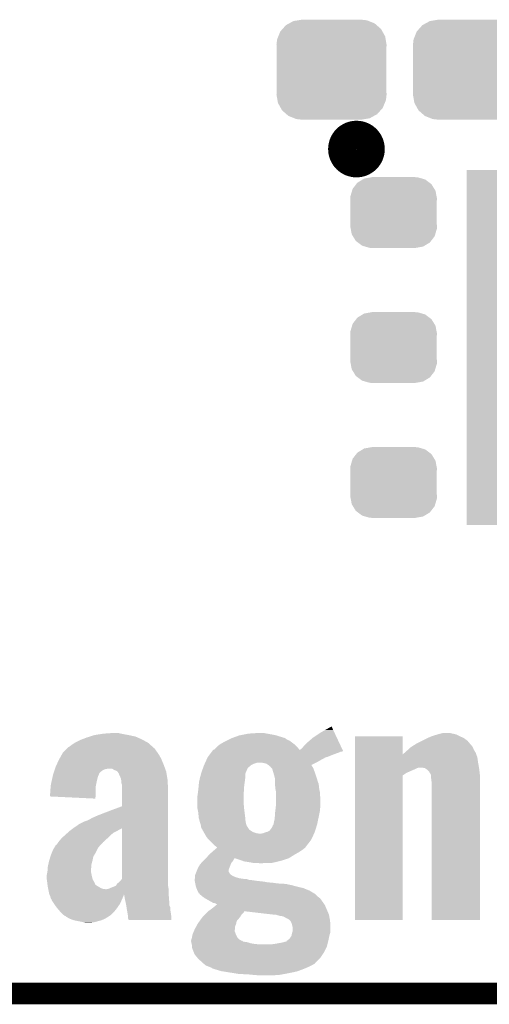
# Model space of a CAD drawing. Extents: x -0.05 to 0.95, y -0.15 to 1.54.
# Tile 3 of 32: x 0.2 to 0.33, y -0.15 to 0.12. Entities that reach past the tile are written whole.
import ezdxf

# ---------------------------------------------------------------- set-up
doc = ezdxf.new("R2010")
doc.units = 0
doc.layers.get('0').update_dxf_attribs({"linetype": 'CONTINUOUS'})
for name, color, linetype in [('GEOMAGNETIC_2_CLICK_V101_GKO', 5, 'CONTINUOUS'), ('GEOMAGNETIC_2_CLICK_V101_GTO', 14, 'CONTINUOUS'), ('GEOMAGNETIC_2_CLICK_V101_GTS', 12, 'CONTINUOUS')]:
    doc.layers.add(name, color=color, linetype=linetype)

# ---------------------------------------------------------------- blocks, each defined once
blk = doc.blocks.new('RECTANGLE_55')
blk.add_solid([(0.0315, 0.0492), (0.0315, -0.0492), (-0.0315, 0.0492), (-0.0315, -0.0492)])
blk = doc.blocks.new('CUSTOM_73')
for points in [[(-0.01036, 0.00787), (-0.01003, 0.0083), (0.01047, 0.00787), (0.0099, 0.0083)], [(-0.01003, 0.0083), (-0.00858, 0.00917), (0.0099, 0.0083), (0.00874, 0.00917)], [(-0.00858, 0.00917), (-0.00818, 0.00942), (0.00874, 0.00917), (0.00789, 0.00942)], [(-0.00818, 0.00942), (-0.0062, 0.00977), (0.00789, 0.00942), (0.00666, 0.00977)], [(-0.0062, 0.00977), (-0.00605, 0.0098), (0.00666, 0.00977), (0.00605, 0.0098)], [(-0.00605, 0.0098), (-0.00605, 0.00985), (0.00605, 0.0098), (0.00605, 0.00985)], [(-0.01197, 0.00451), (-0.01152, 0.00603), (0.01189, 0.00451), (0.0116, 0.00603)], [(-0.01152, 0.00603), (-0.01135, 0.00659), (0.0116, 0.00603), (0.01126, 0.00659)], [(-0.01135, 0.00659), (-0.01036, 0.00787), (0.01126, 0.00659), (0.01047, 0.00787)], [(-0.012, 0.0039), (-0.01197, 0.00451), (0.012, 0.0039), (0.01189, 0.00451)], [(-0.01195, 0.00313), (-0.012, 0.0039), (0.01195, 0.00313), (0.012, 0.0039)], [(-0.01195, -0.00313), (-0.01195, 0.00313), (0.01195, -0.00313), (0.01195, 0.00313)], [(-0.012, -0.0039), (-0.01195, -0.00313), (0.012, -0.0039), (0.01195, -0.00313)], [(-0.01189, -0.00451), (-0.012, -0.0039), (0.01197, -0.00451), (0.012, -0.0039)], [(-0.0116, -0.00603), (-0.01189, -0.00451), (0.01152, -0.00603), (0.01197, -0.00451)], [(-0.01126, -0.00659), (-0.0116, -0.00603), (0.01135, -0.00659), (0.01152, -0.00603)], [(-0.01047, -0.00787), (-0.01126, -0.00659), (0.01036, -0.00787), (0.01135, -0.00659)], [(-0.0099, -0.0083), (-0.01047, -0.00787), (0.01003, -0.0083), (0.01036, -0.00787)], [(-0.00874, -0.00917), (-0.0099, -0.0083), (0.00858, -0.00917), (0.01003, -0.0083)], [(-0.00789, -0.00942), (-0.00874, -0.00917), (0.00818, -0.00942), (0.00858, -0.00917)], [(-0.00666, -0.00977), (-0.00789, -0.00942), (0.0062, -0.00977), (0.00818, -0.00942)], [(-0.00605, -0.0098), (-0.00666, -0.00977), (0.00605, -0.0098), (0.0062, -0.00977)], [(-0.00605, -0.00985), (-0.00605, -0.0098), (0.00605, -0.00985), (0.00605, -0.0098)]]:
    blk.add_solid(points)
blk = doc.blocks.new('CUSTOM_74')
for points in [[(-0.01057, 0.01347), (-0.0092, 0.01369), (0.01032, 0.01347), (0.00976, 0.01369)], [(-0.0092, 0.01369), (-0.00825, 0.01385), (0.00976, 0.01369), (0.00825, 0.01385)], [(-0.01419, 0.01059), (-0.01358, 0.01127), (0.01409, 0.01059), (0.01371, 0.01127)], [(-0.01358, 0.01127), (-0.01263, 0.01234), (0.01371, 0.01127), (0.01249, 0.01234)], [(-0.01263, 0.01234), (-0.01175, 0.01282), (0.01249, 0.01234), (0.01194, 0.01282)], [(-0.01175, 0.01282), (-0.01057, 0.01347), (0.01194, 0.01282), (0.01032, 0.01347)], [(-0.01525, 0.0069), (-0.01508, 0.00841), (0.01525, 0.0069), (0.01499, 0.00841)], [(-0.01508, 0.00841), (-0.01475, 0.00922), (0.01499, 0.00841), (0.01485, 0.00922)], [(-0.01475, 0.00922), (-0.01419, 0.01059), (0.01485, 0.00922), (0.01409, 0.01059)], [(-0.0152, 0.00607), (-0.01525, 0.0069), (0.0152, 0.00607), (0.01525, 0.0069)], [(-0.0152, -0.00607), (-0.0152, 0.00607), (0.0152, -0.00607), (0.0152, 0.00607)], [(-0.01525, -0.0069), (-0.0152, -0.00607), (0.01525, -0.0069), (0.0152, -0.00607)], [(-0.01499, -0.00841), (-0.01525, -0.0069), (0.01508, -0.00841), (0.01525, -0.0069)], [(-0.01485, -0.00922), (-0.01499, -0.00841), (0.01475, -0.00922), (0.01508, -0.00841)], [(-0.01409, -0.01059), (-0.01485, -0.00922), (0.01419, -0.01059), (0.01475, -0.00922)], [(-0.01371, -0.01127), (-0.01409, -0.01059), (0.01358, -0.01127), (0.01419, -0.01059)], [(-0.01249, -0.01234), (-0.01371, -0.01127), (0.01263, -0.01234), (0.01358, -0.01127)], [(-0.01194, -0.01282), (-0.01249, -0.01234), (0.01175, -0.01282), (0.01263, -0.01234)], [(-0.01032, -0.01347), (-0.01194, -0.01282), (0.01057, -0.01347), (0.01175, -0.01282)], [(-0.00976, -0.01369), (-0.01032, -0.01347), (0.0092, -0.01369), (0.01057, -0.01347)], [(-0.00825, -0.01385), (-0.00976, -0.01369), (0.00825, -0.01385), (0.0092, -0.01369)]]:
    blk.add_solid(points)

msp = doc.modelspace()

# ---------------------------------------------------------------- linework, layer by layer
at = {"layer": 'GEOMAGNETIC_2_CLICK_V101_GKO', "const_width": 0.006}
msp.add_lwpolyline([(-0.05, -0.15), (0.85, -0.15)], dxfattribs=at)
at = {"layer": 'GEOMAGNETIC_2_CLICK_V101_GTO', "const_width": 0.0079}
msp.add_lwpolyline([(0.2941, 0.084, 1), (0.3019, 0.084, 1)], format="xyb", close=True, dxfattribs=at)
at = {"layer": 'GEOMAGNETIC_2_CLICK_V101_GTO'}
for points in [[(0.2893, -0.077), (0.2911, -0.076), (0.29157, -0.077), (0.2911, -0.076)], [(0.22191, -0.0796), (0.2232, -0.0791), (0.2386, -0.0796), (0.23747, -0.0791)], [(0.2232, -0.0791), (0.22414, -0.0788), (0.23747, -0.0791), (0.2368, -0.0788)], [(0.22414, -0.0788), (0.2254, -0.0784), (0.2368, -0.0788), (0.2349, -0.0784)], [(0.2254, -0.0784), (0.22727, -0.0781), (0.2349, -0.0784), (0.2333, -0.0781)], [(0.22727, -0.0781), (0.2279, -0.078), (0.2333, -0.0781), (0.23283, -0.078)], [(0.2279, -0.078), (0.2307, -0.0778), (0.23283, -0.078), (0.2319, -0.0778)], [(0.2633, -0.0793), (0.26385, -0.0791), (0.2783, -0.0793), (0.2779, -0.0791)], [(0.26385, -0.0791), (0.2655, -0.0785), (0.2778, -0.0791), (0.27583, -0.0785)], [(0.26385, -0.0791), (0.26385, -0.0791), (0.2779, -0.0791), (0.2778, -0.0791)], [(0.2655, -0.0785), (0.266, -0.0784), (0.27583, -0.0785), (0.2755, -0.0784)], [(0.266, -0.0784), (0.268, -0.078), (0.2755, -0.0784), (0.2733, -0.078)], [(0.268, -0.078), (0.2709, -0.0778), (0.2733, -0.078), (0.2723, -0.0778)], [(0.2857, -0.0793), (0.2866, -0.0787), (0.29265, -0.0793), (0.29237, -0.0787)], [(0.2866, -0.0787), (0.2879, -0.0778), (0.29237, -0.0787), (0.29195, -0.0778)], [(0.2879, -0.0778), (0.2893, -0.077), (0.29195, -0.0778), (0.29157, -0.077)], [(0.2976, -0.0838), (0.2976, -0.0787), (0.3108, -0.0838), (0.3108, -0.0787)], [(0.2976, -0.0787), (0.2976, -0.0787), (0.3108, -0.0787), (0.2976, -0.0787)], [(0.31776, -0.0792), (0.3186, -0.0788), (0.3277, -0.0792), (0.32682, -0.0788)], [(0.3186, -0.0788), (0.31891, -0.0787), (0.32682, -0.0788), (0.3266, -0.0787)], [(0.31891, -0.0787), (0.32049, -0.0782), (0.3266, -0.0787), (0.3256, -0.0782)], [(0.32049, -0.0782), (0.3208, -0.0781), (0.3256, -0.0782), (0.32515, -0.0781)], [(0.3208, -0.0781), (0.3212, -0.078), (0.32515, -0.0781), (0.3247, -0.078)], [(0.3212, -0.078), (0.322, -0.0778), (0.3247, -0.078), (0.3238, -0.0778)], [(0.2179, -0.082), (0.2182, -0.0817), (0.2419, -0.082), (0.24158, -0.0817)], [(0.2182, -0.0817), (0.2185, -0.0816), (0.24158, -0.0817), (0.24147, -0.0816)], [(0.2185, -0.0816), (0.219, -0.0812), (0.24147, -0.0816), (0.24104, -0.0812)], [(0.219, -0.0812), (0.21986, -0.0806), (0.24104, -0.0812), (0.2404, -0.0806)], [(0.21986, -0.0806), (0.22, -0.0805), (0.2404, -0.0806), (0.24022, -0.0805)], [(0.22, -0.0805), (0.2214, -0.0798), (0.24022, -0.0805), (0.23896, -0.0798)], [(0.2214, -0.0798), (0.22191, -0.0796), (0.23896, -0.0798), (0.2386, -0.0796)], [(0.2586, -0.0824), (0.2592, -0.0818), (0.28221, -0.0824), (0.28165, -0.0818)], [(0.2592, -0.0818), (0.2601, -0.081), (0.28165, -0.0818), (0.2809, -0.081)], [(0.2601, -0.081), (0.2615, -0.0802), (0.2809, -0.081), (0.27981, -0.0802)], [(0.2615, -0.0802), (0.2621, -0.0799), (0.27981, -0.0802), (0.2794, -0.0799)], [(0.2621, -0.0799), (0.2627, -0.0796), (0.2794, -0.0799), (0.2787, -0.0796)], [(0.2627, -0.0796), (0.2633, -0.0793), (0.2787, -0.0796), (0.2783, -0.0793)], [(0.2826, -0.0823), (0.2832, -0.0817), (0.29406, -0.0823), (0.29378, -0.0817)], [(0.2832, -0.0817), (0.2841, -0.0807), (0.29378, -0.0817), (0.29331, -0.0807)], [(0.2841, -0.0807), (0.2854, -0.0796), (0.29331, -0.0807), (0.29279, -0.0796)], [(0.2854, -0.0796), (0.2857, -0.0793), (0.29279, -0.0796), (0.29265, -0.0793)], [(0.31234, -0.0824), (0.313, -0.0818), (0.3305, -0.0824), (0.33024, -0.0818)], [(0.313, -0.0818), (0.31315, -0.0817), (0.33024, -0.0818), (0.3302, -0.0817)], [(0.31315, -0.0817), (0.31377, -0.0813), (0.3302, -0.0817), (0.3299, -0.0813)], [(0.31377, -0.0813), (0.31393, -0.0812), (0.3299, -0.0813), (0.3298, -0.0812)], [(0.31393, -0.0812), (0.3147, -0.0807), (0.3298, -0.0812), (0.32938, -0.0807)], [(0.3147, -0.0807), (0.3161, -0.08), (0.32938, -0.0807), (0.3288, -0.08)], [(0.3161, -0.08), (0.3165, -0.0798), (0.3288, -0.08), (0.32853, -0.0798)], [(0.3165, -0.0798), (0.31776, -0.0792), (0.32853, -0.0798), (0.3277, -0.0792)], [(0.21577, -0.0849), (0.21643, -0.0837), (0.2439, -0.0849), (0.2432, -0.0837)], [(0.21643, -0.0837), (0.2167, -0.0832), (0.2432, -0.0837), (0.24285, -0.0832)], [(0.2167, -0.0832), (0.2172, -0.0827), (0.24285, -0.0832), (0.2425, -0.0827)], [(0.2172, -0.0827), (0.2178, -0.0821), (0.2425, -0.0827), (0.2421, -0.0821)], [(0.2178, -0.0821), (0.2179, -0.082), (0.2421, -0.0821), (0.2419, -0.082)], [(0.25675, -0.0846), (0.2568, -0.0845), (0.2894, -0.0846), (0.2897, -0.0845)], [(0.2568, -0.0845), (0.2574, -0.0837), (0.2898, -0.0845), (0.2918, -0.0837)], [(0.2568, -0.0845), (0.2568, -0.0845), (0.2897, -0.0845), (0.2898, -0.0845)], [(0.2574, -0.0837), (0.25778, -0.0832), (0.2918, -0.0837), (0.2932, -0.0832)], [(0.25778, -0.0832), (0.25793, -0.083), (0.2932, -0.0832), (0.2936, -0.083)], [(0.25793, -0.083), (0.25807, -0.0828), (0.294, -0.083), (0.2943, -0.0828)], [(0.25793, -0.083), (0.25793, -0.083), (0.2936, -0.083), (0.294, -0.083)], [(0.25807, -0.0828), (0.2583, -0.0825), (0.2943, -0.0828), (0.29416, -0.0825)], [(0.2583, -0.0825), (0.2586, -0.0824), (0.2823, -0.0825), (0.28221, -0.0824)], [(0.2823, -0.0825), (0.2826, -0.0823), (0.29416, -0.0825), (0.29406, -0.0823)], [(0.2976, -0.0846), (0.2976, -0.0838), (0.3315, -0.0846), (0.33123, -0.0838)], [(0.3108, -0.0838), (0.3111, -0.0835), (0.33123, -0.0838), (0.33113, -0.0835)], [(0.3111, -0.0835), (0.31121, -0.0834), (0.33113, -0.0835), (0.3311, -0.0834)], [(0.31121, -0.0834), (0.3119, -0.0828), (0.3311, -0.0834), (0.33074, -0.0828)], [(0.3119, -0.0828), (0.31234, -0.0824), (0.33074, -0.0828), (0.3305, -0.0824)], [(0.2145, -0.0877), (0.2147, -0.0871), (0.24501, -0.0877), (0.24478, -0.0871)], [(0.2147, -0.0871), (0.21494, -0.0866), (0.24478, -0.0871), (0.2446, -0.0866)], [(0.21494, -0.0866), (0.2156, -0.0852), (0.2446, -0.0866), (0.24402, -0.0852)], [(0.2156, -0.0852), (0.21577, -0.0849), (0.24402, -0.0852), (0.2439, -0.0849)], [(0.25551, -0.0875), (0.25569, -0.087), (0.2679, -0.0875), (0.2685, -0.087)], [(0.25569, -0.087), (0.2558, -0.0867), (0.2685, -0.087), (0.26887, -0.0867)], [(0.2558, -0.0867), (0.25585, -0.0866), (0.26887, -0.0867), (0.269, -0.0866)], [(0.25585, -0.0866), (0.25598, -0.0863), (0.269, -0.0866), (0.2697, -0.0863)], [(0.25598, -0.0863), (0.25607, -0.0861), (0.2697, -0.0863), (0.2703, -0.0861)], [(0.25607, -0.0861), (0.25612, -0.086), (0.2703, -0.0861), (0.2708, -0.086)], [(0.25612, -0.086), (0.25648, -0.0852), (0.2869, -0.086), (0.2883, -0.0852)], [(0.25648, -0.0852), (0.25662, -0.0849), (0.2883, -0.0852), (0.2889, -0.0849)], [(0.25662, -0.0849), (0.25675, -0.0846), (0.2889, -0.0849), (0.2894, -0.0846)], [(0.2722, -0.0861), (0.2712, -0.086), (0.2867, -0.0861), (0.2869, -0.086)], [(0.273, -0.0863), (0.2722, -0.0861), (0.2863, -0.0863), (0.2867, -0.0861)], [(0.2736, -0.0867), (0.273, -0.0863), (0.2855, -0.0867), (0.2863, -0.0863)], [(0.27398, -0.087), (0.2736, -0.0867), (0.2857, -0.087), (0.2855, -0.0867)], [(0.2741, -0.0871), (0.27398, -0.087), (0.28576, -0.0871), (0.2857, -0.087)], [(0.27461, -0.0877), (0.2741, -0.0871), (0.2861, -0.0877), (0.28576, -0.0871)], [(0.2976, -0.086), (0.2976, -0.0846), (0.3317, -0.086), (0.3315, -0.0846)], [(0.2976, -0.0874), (0.2976, -0.086), (0.33195, -0.0874), (0.3317, -0.086)], [(0.2136, -0.091), (0.21384, -0.0899), (0.2261, -0.091), (0.2264, -0.0899)], [(0.21384, -0.0899), (0.214, -0.0892), (0.2264, -0.0899), (0.2267, -0.0892)], [(0.214, -0.0892), (0.2141, -0.0889), (0.2267, -0.0892), (0.2268, -0.0889)], [(0.2141, -0.0889), (0.21433, -0.0882), (0.2268, -0.0889), (0.2276, -0.0882)], [(0.21433, -0.0882), (0.21447, -0.0878), (0.2276, -0.0882), (0.2285, -0.0878)], [(0.21447, -0.0878), (0.2145, -0.0877), (0.2285, -0.0878), (0.2293, -0.0877)], [(0.2308, -0.088), (0.2303, -0.0877), (0.24512, -0.088), (0.24501, -0.0877)], [(0.2317, -0.0884), (0.2308, -0.088), (0.24526, -0.0884), (0.24512, -0.088)], [(0.23178, -0.0885), (0.2317, -0.0884), (0.2453, -0.0885), (0.24526, -0.0884)], [(0.2321, -0.0889), (0.23178, -0.0885), (0.24537, -0.0889), (0.2453, -0.0885)], [(0.2322, -0.0891), (0.2321, -0.0889), (0.2454, -0.0891), (0.24537, -0.0889)], [(0.2322, -0.0892), (0.2322, -0.0891), (0.24542, -0.0892), (0.2454, -0.0891)], [(0.2328, -0.0905), (0.2322, -0.0892), (0.24563, -0.0905), (0.24542, -0.0892)], [(0.25467, -0.0902), (0.2549, -0.0893), (0.2672, -0.0902), (0.2672, -0.0893)], [(0.2549, -0.0893), (0.255, -0.0889), (0.2672, -0.0893), (0.26728, -0.0889)], [(0.255, -0.0889), (0.25504, -0.0888), (0.26728, -0.0889), (0.2673, -0.0888)], [(0.25504, -0.0888), (0.25515, -0.0885), (0.2673, -0.0888), (0.2675, -0.0885)], [(0.25515, -0.0885), (0.25518, -0.0884), (0.2675, -0.0885), (0.2675, -0.0884)], [(0.25518, -0.0884), (0.25551, -0.0875), (0.2675, -0.0884), (0.2679, -0.0875)], [(0.2747, -0.0878), (0.27461, -0.0877), (0.28614, -0.0878), (0.2861, -0.0877)], [(0.2748, -0.0881), (0.2747, -0.0878), (0.28624, -0.0881), (0.28614, -0.0878)], [(0.2748, -0.0882), (0.2748, -0.0881), (0.28628, -0.0882), (0.28624, -0.0881)], [(0.27507, -0.0891), (0.2748, -0.0882), (0.2866, -0.0891), (0.28628, -0.0882)], [(0.2751, -0.0892), (0.27507, -0.0891), (0.28663, -0.0892), (0.2866, -0.0891)], [(0.2754, -0.0903), (0.2751, -0.0892), (0.287, -0.0903), (0.28663, -0.0892)], [(0.2976, -0.0875), (0.2976, -0.0874), (0.3149, -0.0875), (0.3154, -0.0874)], [(0.2976, -0.0878), (0.2976, -0.0875), (0.3143, -0.0878), (0.3149, -0.0875)], [(0.2976, -0.0885), (0.2976, -0.0878), (0.3127, -0.0885), (0.3143, -0.0878)], [(0.2976, -0.0889), (0.2976, -0.0885), (0.3118, -0.0889), (0.3127, -0.0885)], [(0.2976, -0.0896), (0.2976, -0.0889), (0.3108, -0.0896), (0.3118, -0.0889)], [(0.2976, -0.1296), (0.2976, -0.0896), (0.3108, -0.1296), (0.3108, -0.0896)], [(0.3169, -0.0875), (0.3158, -0.0874), (0.33196, -0.0875), (0.33195, -0.0874)], [(0.31718, -0.0877), (0.3169, -0.0875), (0.332, -0.0877), (0.33196, -0.0875)], [(0.3176, -0.088), (0.31718, -0.0877), (0.33203, -0.088), (0.332, -0.0877)], [(0.3181, -0.0885), (0.3176, -0.088), (0.33209, -0.0885), (0.33203, -0.088)], [(0.3186, -0.0893), (0.3181, -0.0885), (0.33218, -0.0893), (0.33209, -0.0885)], [(0.31862, -0.0895), (0.3186, -0.0893), (0.3322, -0.0895), (0.33218, -0.0893)], [(0.3187, -0.0905), (0.31862, -0.0895), (0.3322, -0.0905), (0.3322, -0.0895)], [(0.2133, -0.0924), (0.2136, -0.091), (0.22582, -0.0924), (0.2261, -0.091)], [(0.2133, -0.0925), (0.2133, -0.0924), (0.2258, -0.0925), (0.22582, -0.0924)], [(0.2133, -0.093), (0.2133, -0.0925), (0.22579, -0.093), (0.2258, -0.0925)], [(0.23283, -0.0909), (0.2328, -0.0905), (0.2457, -0.0909), (0.24563, -0.0905)], [(0.2329, -0.0917), (0.23283, -0.0909), (0.24573, -0.0917), (0.2457, -0.0909)], [(0.2331, -0.0923), (0.2329, -0.0917), (0.24576, -0.0923), (0.24573, -0.0917)], [(0.2331, -0.0934), (0.2331, -0.0923), (0.2458, -0.0934), (0.24576, -0.0923)], [(0.2542, -0.0934), (0.25429, -0.0925), (0.26684, -0.0934), (0.2669, -0.0925)], [(0.25429, -0.0925), (0.2544, -0.0913), (0.2669, -0.0925), (0.26707, -0.0913)], [(0.2544, -0.0913), (0.25445, -0.0911), (0.26707, -0.0913), (0.2671, -0.0911)], [(0.25445, -0.0911), (0.25467, -0.0902), (0.2671, -0.0911), (0.2672, -0.0902)], [(0.27542, -0.0909), (0.2754, -0.0903), (0.2872, -0.0909), (0.287, -0.0903)], [(0.27543, -0.091), (0.27542, -0.0909), (0.2872, -0.091), (0.2872, -0.0909)], [(0.27544, -0.0913), (0.27543, -0.091), (0.2873, -0.0913), (0.2872, -0.091)], [(0.27546, -0.0918), (0.27544, -0.0913), (0.2875, -0.0918), (0.2873, -0.0913)], [(0.27548, -0.0925), (0.27546, -0.0918), (0.2876, -0.0925), (0.2875, -0.0918)], [(0.2755, -0.093), (0.27548, -0.0925), (0.28766, -0.093), (0.2876, -0.0925)], [(0.3188, -0.0913), (0.3187, -0.0905), (0.3322, -0.0913), (0.3322, -0.0905)], [(0.3188, -0.1296), (0.3188, -0.0913), (0.3322, -0.1296), (0.3322, -0.0913)], [(0.2131, -0.0954), (0.2132, -0.0938), (0.22572, -0.0954), (0.22576, -0.0938)], [(0.2257, -0.096), (0.2131, -0.0954), (0.2257, -0.096), (0.22572, -0.0954)], [(0.2132, -0.0934), (0.2133, -0.093), (0.22577, -0.0934), (0.22579, -0.093)], [(0.2132, -0.0938), (0.2132, -0.0934), (0.22576, -0.0938), (0.22577, -0.0934)], [(0.2331, -0.0981), (0.2331, -0.0934), (0.2458, -0.0981), (0.2458, -0.0934)], [(0.2539, -0.0956), (0.254, -0.095), (0.2668, -0.0956), (0.2668, -0.095)], [(0.254, -0.095), (0.25411, -0.0941), (0.2668, -0.095), (0.2668, -0.0941)], [(0.25411, -0.0941), (0.2542, -0.0934), (0.2668, -0.0941), (0.26684, -0.0934)], [(0.27557, -0.0934), (0.2755, -0.093), (0.2877, -0.0934), (0.28766, -0.093)], [(0.2757, -0.0941), (0.27557, -0.0934), (0.28786, -0.0941), (0.2877, -0.0934)], [(0.2757, -0.0943), (0.2757, -0.0941), (0.2879, -0.0943), (0.28786, -0.0941)], [(0.2757, -0.0966), (0.2757, -0.0943), (0.288, -0.0966), (0.2879, -0.0943)], [(0.2304, -0.0991), (0.2331, -0.0981), (0.2458, -0.0991), (0.2458, -0.0981)], [(0.2539, -0.0978), (0.2539, -0.0956), (0.2668, -0.0978), (0.2668, -0.0956)], [(0.2539, -0.0984), (0.2539, -0.0978), (0.26685, -0.0984), (0.2668, -0.0978)], [(0.27553, -0.0993), (0.2757, -0.0979), (0.2879, -0.0993), (0.288, -0.0979)], [(0.2757, -0.0979), (0.2757, -0.0966), (0.288, -0.0979), (0.288, -0.0966)], [(0.2249, -0.1013), (0.2265, -0.1006), (0.2458, -0.1013), (0.2458, -0.1006)], [(0.2265, -0.1006), (0.2283, -0.0999), (0.2458, -0.1006), (0.2458, -0.0999)], [(0.2283, -0.0999), (0.2304, -0.0991), (0.2458, -0.0999), (0.2458, -0.0991)], [(0.254, -0.0989), (0.2539, -0.0984), (0.2669, -0.0989), (0.26685, -0.0984)], [(0.2542, -0.0999), (0.254, -0.0989), (0.26703, -0.0999), (0.2669, -0.0989)], [(0.2543, -0.1013), (0.2542, -0.0999), (0.2672, -0.1013), (0.26703, -0.0999)], [(0.27536, -0.1013), (0.2754, -0.1009), (0.2875, -0.1013), (0.28758, -0.1009)], [(0.2754, -0.1009), (0.2755, -0.0995), (0.28758, -0.1009), (0.28786, -0.0995)], [(0.2755, -0.0995), (0.27553, -0.0993), (0.28786, -0.0995), (0.2879, -0.0993)], [(0.2197, -0.1041), (0.221, -0.1032), (0.2458, -0.1041), (0.2458, -0.1032)], [(0.221, -0.1032), (0.2211, -0.1031), (0.2458, -0.1032), (0.2458, -0.1031)], [(0.2211, -0.1031), (0.2225, -0.1024), (0.2458, -0.1031), (0.2458, -0.1024)], [(0.2225, -0.1024), (0.2236, -0.102), (0.2458, -0.1024), (0.2458, -0.102)], [(0.2236, -0.102), (0.2249, -0.1013), (0.2458, -0.102), (0.2458, -0.1013)], [(0.2546, -0.1024), (0.2543, -0.1013), (0.26729, -0.1024), (0.2672, -0.1013)], [(0.25463, -0.1025), (0.2546, -0.1024), (0.2673, -0.1025), (0.26729, -0.1024)], [(0.2549, -0.1034), (0.25463, -0.1025), (0.26757, -0.1034), (0.2673, -0.1025)], [(0.25491, -0.1035), (0.2549, -0.1034), (0.2676, -0.1035), (0.26757, -0.1034)], [(0.25493, -0.1036), (0.25491, -0.1035), (0.2676, -0.1036), (0.2676, -0.1035)], [(0.25496, -0.1038), (0.25493, -0.1036), (0.2678, -0.1038), (0.2676, -0.1036)], [(0.2744, -0.1043), (0.2748, -0.1036), (0.28675, -0.1043), (0.28697, -0.1036)], [(0.2748, -0.1035), (0.275, -0.1032), (0.287, -0.1035), (0.2871, -0.1032)], [(0.2748, -0.1036), (0.2748, -0.1035), (0.28697, -0.1036), (0.287, -0.1035)], [(0.275, -0.1032), (0.2751, -0.1027), (0.2871, -0.1032), (0.28721, -0.1027)], [(0.2751, -0.1027), (0.2753, -0.1018), (0.28721, -0.1027), (0.28739, -0.1018)], [(0.2753, -0.1018), (0.27536, -0.1013), (0.28739, -0.1018), (0.2875, -0.1013)], [(0.2165, -0.1068), (0.21729, -0.1061), (0.2292, -0.1068), (0.2299, -0.1061)], [(0.21729, -0.1061), (0.2174, -0.106), (0.2299, -0.1061), (0.23003, -0.106)], [(0.2174, -0.106), (0.21806, -0.1054), (0.23003, -0.106), (0.2308, -0.1054)], [(0.21806, -0.1054), (0.2185, -0.105), (0.2308, -0.1054), (0.2316, -0.105)], [(0.2185, -0.105), (0.21863, -0.1049), (0.2316, -0.105), (0.2318, -0.1049)], [(0.21863, -0.1049), (0.21917, -0.1045), (0.2318, -0.1049), (0.2325, -0.1045)], [(0.21917, -0.1045), (0.21957, -0.1042), (0.2325, -0.1045), (0.2331, -0.1042)], [(0.21957, -0.1042), (0.2197, -0.1041), (0.2458, -0.1042), (0.2458, -0.1041)], [(0.2331, -0.1182), (0.2331, -0.1042), (0.2458, -0.1182), (0.2458, -0.1042)], [(0.255, -0.1041), (0.25496, -0.1038), (0.26799, -0.1041), (0.2678, -0.1038)], [(0.2553, -0.1045), (0.255, -0.1041), (0.26824, -0.1045), (0.26799, -0.1041)], [(0.2553, -0.1046), (0.2553, -0.1045), (0.2683, -0.1046), (0.26824, -0.1045)], [(0.25553, -0.105), (0.2553, -0.1046), (0.2689, -0.105), (0.2683, -0.1046)], [(0.2553, -0.1046), (0.2553, -0.1046), (0.2683, -0.1046)], [(0.2557, -0.1053), (0.25553, -0.105), (0.2694, -0.1053), (0.2689, -0.105)], [(0.25587, -0.1056), (0.2557, -0.1053), (0.2703, -0.1056), (0.2694, -0.1053)], [(0.25593, -0.1057), (0.25587, -0.1056), (0.2711, -0.1057), (0.2703, -0.1056)], [(0.2565, -0.1067), (0.25593, -0.1057), (0.28578, -0.1067), (0.28626, -0.1057)], [(0.2715, -0.1057), (0.2721, -0.1056), (0.28626, -0.1057), (0.2863, -0.1056)], [(0.2721, -0.1056), (0.2726, -0.1054), (0.2863, -0.1056), (0.2864, -0.1054)], [(0.2726, -0.1054), (0.2733, -0.1052), (0.2864, -0.1054), (0.28646, -0.1052)], [(0.2733, -0.1052), (0.2739, -0.1049), (0.28646, -0.1052), (0.28656, -0.1049)], [(0.2739, -0.1049), (0.2744, -0.1043), (0.28656, -0.1049), (0.28675, -0.1043)], [(0.21453, -0.1092), (0.2147, -0.1089), (0.2268, -0.1092), (0.22707, -0.1089)], [(0.2147, -0.1089), (0.2149, -0.1088), (0.22707, -0.1089), (0.22716, -0.1088)], [(0.2149, -0.1088), (0.2152, -0.1084), (0.22716, -0.1088), (0.22753, -0.1084)], [(0.2152, -0.1084), (0.21541, -0.1081), (0.22753, -0.1084), (0.2278, -0.1081)], [(0.21541, -0.1081), (0.2157, -0.1077), (0.2278, -0.1081), (0.22824, -0.1077)], [(0.2157, -0.1077), (0.21623, -0.1071), (0.22824, -0.1077), (0.2289, -0.1071)], [(0.21623, -0.1071), (0.2165, -0.1068), (0.2289, -0.1071), (0.2292, -0.1068)], [(0.2572, -0.1075), (0.2565, -0.1067), (0.2854, -0.1075), (0.28578, -0.1067)], [(0.2585, -0.1088), (0.2572, -0.1075), (0.28439, -0.1088), (0.2854, -0.1075)], [(0.259, -0.1092), (0.2585, -0.1088), (0.28408, -0.1092), (0.28439, -0.1088)], [(0.21321, -0.1121), (0.2133, -0.1118), (0.2251, -0.1121), (0.22528, -0.1118)], [(0.2133, -0.1118), (0.21358, -0.1111), (0.22528, -0.1118), (0.2257, -0.1111)], [(0.21358, -0.1111), (0.2139, -0.1103), (0.2257, -0.1111), (0.2261, -0.1103)], [(0.2139, -0.1103), (0.21424, -0.1097), (0.2261, -0.1103), (0.2264, -0.1097)], [(0.21424, -0.1097), (0.21447, -0.1093), (0.2264, -0.1097), (0.2267, -0.1093)], [(0.21447, -0.1093), (0.21453, -0.1092), (0.2267, -0.1093), (0.2268, -0.1092)], [(0.2567, -0.1121), (0.25721, -0.1115), (0.27994, -0.1121), (0.2809, -0.1115)], [(0.25721, -0.1115), (0.2573, -0.1114), (0.2809, -0.1115), (0.28108, -0.1114)], [(0.2573, -0.1114), (0.25812, -0.1107), (0.28108, -0.1114), (0.2823, -0.1107)], [(0.25812, -0.1107), (0.25893, -0.11), (0.2823, -0.1107), (0.2833, -0.11)], [(0.25893, -0.11), (0.2594, -0.1096), (0.2833, -0.11), (0.28378, -0.1096)], [(0.2591, -0.1093), (0.259, -0.1092), (0.284, -0.1093), (0.28408, -0.1092)], [(0.2593, -0.1095), (0.2591, -0.1093), (0.2839, -0.1095), (0.284, -0.1093)], [(0.2594, -0.1096), (0.2593, -0.1095), (0.28378, -0.1096), (0.2839, -0.1095)], [(0.2125, -0.1149), (0.21265, -0.1142), (0.22454, -0.1149), (0.2246, -0.1142)], [(0.21265, -0.1142), (0.2128, -0.1135), (0.2246, -0.1142), (0.22479, -0.1135)], [(0.2128, -0.1135), (0.21292, -0.1131), (0.22479, -0.1135), (0.2249, -0.1131)], [(0.21292, -0.1131), (0.21321, -0.1121), (0.2249, -0.1131), (0.2251, -0.1121)], [(0.2542, -0.115), (0.2547, -0.1142), (0.26288, -0.115), (0.26318, -0.1142)], [(0.2547, -0.1142), (0.2549, -0.114), (0.26318, -0.1142), (0.26326, -0.114)], [(0.2549, -0.114), (0.25495, -0.1139), (0.26326, -0.114), (0.2633, -0.1139)], [(0.25495, -0.1139), (0.255, -0.1138), (0.2633, -0.1139), (0.26338, -0.1138)], [(0.255, -0.1138), (0.2554, -0.1134), (0.26338, -0.1138), (0.2637, -0.1134)], [(0.2554, -0.1134), (0.2559, -0.1129), (0.2637, -0.1134), (0.264, -0.1129)], [(0.2559, -0.1129), (0.2561, -0.1127), (0.264, -0.1129), (0.2641, -0.1127)], [(0.2561, -0.1127), (0.2563, -0.1125), (0.2641, -0.1127), (0.2643, -0.1125)], [(0.2563, -0.1125), (0.2567, -0.1121), (0.2793, -0.1125), (0.27994, -0.1121)], [(0.26632, -0.1132), (0.2643, -0.1125), (0.2772, -0.1132), (0.2793, -0.1125)], [(0.2669, -0.1134), (0.26632, -0.1132), (0.27637, -0.1134), (0.2772, -0.1132)], [(0.2682, -0.1136), (0.2669, -0.1134), (0.27553, -0.1136), (0.27637, -0.1134)], [(0.2693, -0.1138), (0.2682, -0.1136), (0.2747, -0.1138), (0.27553, -0.1136)], [(0.2711, -0.1139), (0.2703, -0.1138), (0.2718, -0.1139), (0.2747, -0.1138)], [(0.2122, -0.1172), (0.21224, -0.117), (0.22465, -0.1172), (0.2246, -0.117)], [(0.2122, -0.1182), (0.2122, -0.1172), (0.22488, -0.1182), (0.22465, -0.1172)], [(0.21224, -0.117), (0.21238, -0.1164), (0.2246, -0.117), (0.2245, -0.1164)], [(0.21238, -0.1164), (0.2124, -0.1163), (0.2245, -0.1164), (0.2245, -0.1163)], [(0.2124, -0.1163), (0.21246, -0.1154), (0.2245, -0.1163), (0.2245, -0.1154)], [(0.21246, -0.1154), (0.2125, -0.1149), (0.2245, -0.1154), (0.22454, -0.1149)], [(0.2533, -0.1172), (0.25334, -0.1171), (0.26337, -0.1172), (0.2632, -0.1171)], [(0.2533, -0.1174), (0.2533, -0.1172), (0.2637, -0.1174), (0.26337, -0.1172)], [(0.25334, -0.1171), (0.25346, -0.1168), (0.2632, -0.1171), (0.2629, -0.1168)], [(0.25346, -0.1168), (0.25358, -0.1165), (0.2629, -0.1168), (0.2628, -0.1165)], [(0.25358, -0.1165), (0.25366, -0.1163), (0.2628, -0.1165), (0.2626, -0.1163)], [(0.25366, -0.1163), (0.2539, -0.1157), (0.2626, -0.1163), (0.2626, -0.1157)], [(0.2539, -0.1157), (0.25411, -0.1152), (0.2626, -0.1157), (0.2628, -0.1152)], [(0.25411, -0.1152), (0.2542, -0.115), (0.2628, -0.1152), (0.26288, -0.115)], [(0.21221, -0.1183), (0.2122, -0.1182), (0.2249, -0.1183), (0.22488, -0.1182)], [(0.21239, -0.1196), (0.21221, -0.1183), (0.2256, -0.1196), (0.2249, -0.1183)], [(0.21243, -0.1199), (0.21239, -0.1196), (0.2257, -0.1199), (0.2256, -0.1196)], [(0.21249, -0.1203), (0.21243, -0.1199), (0.2264, -0.1203), (0.2257, -0.1199)], [(0.2313, -0.1202), (0.23143, -0.12), (0.24583, -0.1202), (0.2458, -0.12)], [(0.23143, -0.12), (0.2317, -0.1196), (0.2458, -0.12), (0.2458, -0.1196)], [(0.2317, -0.1196), (0.2324, -0.119), (0.2458, -0.1196), (0.2458, -0.119)], [(0.2324, -0.119), (0.2331, -0.1182), (0.2458, -0.119), (0.2458, -0.1182)], [(0.2532, -0.1183), (0.25324, -0.1181), (0.2672, -0.1183), (0.2657, -0.1181)], [(0.2532, -0.1185), (0.2532, -0.1183), (0.2682, -0.1185), (0.2676, -0.1183)], [(0.2532, -0.1183), (0.2532, -0.1183), (0.2676, -0.1183), (0.2672, -0.1183)], [(0.2532, -0.1186), (0.2532, -0.1185), (0.2691, -0.1186), (0.2682, -0.1185)], [(0.2532, -0.1188), (0.2532, -0.1186), (0.2705, -0.1188), (0.2691, -0.1186)], [(0.25324, -0.119), (0.2532, -0.1188), (0.2723, -0.119), (0.2705, -0.1188)], [(0.25324, -0.1181), (0.2533, -0.1178), (0.2657, -0.1181), (0.2646, -0.1178)], [(0.25328, -0.1192), (0.25324, -0.119), (0.2734, -0.1192), (0.2723, -0.119)], [(0.2533, -0.1193), (0.25328, -0.1192), (0.2747, -0.1193), (0.2734, -0.1192)], [(0.2533, -0.1178), (0.2533, -0.1174), (0.2646, -0.1178), (0.2637, -0.1174)], [(0.25334, -0.1195), (0.2533, -0.1193), (0.2761, -0.1195), (0.2747, -0.1193)], [(0.25336, -0.1196), (0.25334, -0.1195), (0.2776, -0.1196), (0.2761, -0.1195)], [(0.25338, -0.1197), (0.25336, -0.1196), (0.2787, -0.1197), (0.2779, -0.1196)], [(0.25344, -0.12), (0.25338, -0.1197), (0.2801, -0.12), (0.2787, -0.1197)], [(0.2535, -0.1203), (0.25344, -0.12), (0.28122, -0.1203), (0.2801, -0.12)], [(0.2125, -0.1204), (0.21249, -0.1203), (0.22656, -0.1204), (0.2264, -0.1203)], [(0.21258, -0.1208), (0.2125, -0.1204), (0.2272, -0.1208), (0.22656, -0.1204)], [(0.21262, -0.121), (0.21258, -0.1208), (0.2278, -0.121), (0.2272, -0.1208)], [(0.21264, -0.1211), (0.21262, -0.121), (0.2285, -0.1211), (0.2278, -0.121)], [(0.21268, -0.1213), (0.21264, -0.1211), (0.246, -0.1213), (0.24597, -0.1211)], [(0.2129, -0.1224), (0.21268, -0.1213), (0.246, -0.1224), (0.246, -0.1213)], [(0.2129, -0.12241), (0.2129, -0.1224), (0.246, -0.12241), (0.246, -0.1224)], [(0.21294, -0.1225), (0.2129, -0.12241), (0.2336, -0.1225), (0.2336, -0.12241)], [(0.21311, -0.1229), (0.21294, -0.1225), (0.2335, -0.1229), (0.2336, -0.1225)], [(0.2288, -0.1211), (0.2293, -0.121), (0.24597, -0.1211), (0.24595, -0.121)], [(0.2293, -0.121), (0.23, -0.1207), (0.24595, -0.121), (0.24591, -0.1207)], [(0.23, -0.1207), (0.231, -0.1203), (0.24591, -0.1207), (0.24585, -0.1203)], [(0.231, -0.1203), (0.2313, -0.1202), (0.24585, -0.1203), (0.24583, -0.1202)], [(0.23365, -0.1227), (0.2336, -0.12241), (0.246, -0.1227), (0.246, -0.12241)], [(0.2339, -0.124), (0.23365, -0.1227), (0.2461, -0.124), (0.246, -0.1227)], [(0.25354, -0.1204), (0.2535, -0.1203), (0.2816, -0.1204), (0.28122, -0.1203)], [(0.25368, -0.1208), (0.25354, -0.1204), (0.2833, -0.1208), (0.2816, -0.1204)], [(0.2539, -0.1214), (0.25368, -0.1208), (0.28476, -0.1214), (0.2833, -0.1208)], [(0.25395, -0.1215), (0.2539, -0.1214), (0.285, -0.1215), (0.28476, -0.1214)], [(0.2543, -0.1222), (0.25395, -0.1215), (0.28617, -0.1222), (0.285, -0.1215)], [(0.2546, -0.1224), (0.2543, -0.1222), (0.2865, -0.1224), (0.28617, -0.1222)], [(0.2546, -0.1225), (0.2546, -0.1224), (0.28661, -0.1225), (0.2865, -0.1224)], [(0.2553, -0.1231), (0.2546, -0.1225), (0.28726, -0.1231), (0.28661, -0.1225)], [(0.2132, -0.1231), (0.21311, -0.1229), (0.23341, -0.1231), (0.2335, -0.1229)], [(0.2133, -0.1236), (0.2132, -0.1231), (0.2332, -0.1236), (0.23341, -0.1231)], [(0.2136, -0.124), (0.2133, -0.1236), (0.23302, -0.124), (0.2332, -0.1236)], [(0.2136, -0.1242), (0.2136, -0.124), (0.23293, -0.1242), (0.23302, -0.124)], [(0.21381, -0.1245), (0.2136, -0.1242), (0.2328, -0.1245), (0.23293, -0.1242)], [(0.21435, -0.1253), (0.21381, -0.1245), (0.2324, -0.1253), (0.2328, -0.1245)], [(0.2149, -0.1261), (0.21435, -0.1253), (0.23184, -0.1261), (0.2324, -0.1253)], [(0.2342, -0.1254), (0.2339, -0.124), (0.2462, -0.1254), (0.2461, -0.124)], [(0.23423, -0.1256), (0.2342, -0.1254), (0.2462, -0.1256), (0.2462, -0.1254)], [(0.25586, -0.1235), (0.2553, -0.1231), (0.2877, -0.1235), (0.28726, -0.1231)], [(0.256, -0.1236), (0.25586, -0.1235), (0.2879, -0.1236), (0.2877, -0.1235)], [(0.25671, -0.124), (0.256, -0.1236), (0.2882, -0.124), (0.2879, -0.1236)], [(0.2576, -0.1245), (0.25671, -0.124), (0.28856, -0.1245), (0.2882, -0.124)], [(0.25795, -0.1247), (0.2576, -0.1245), (0.2887, -0.1247), (0.28856, -0.1245)], [(0.2583, -0.1249), (0.25795, -0.1247), (0.28883, -0.1249), (0.2887, -0.1247)], [(0.2589, -0.125), (0.2583, -0.1249), (0.2889, -0.125), (0.28883, -0.1249)], [(0.2593, -0.1253), (0.2589, -0.125), (0.2891, -0.1253), (0.2889, -0.125)], [(0.25904, -0.1256), (0.2594, -0.1253), (0.2893, -0.1256), (0.2891, -0.1253)], [(0.21507, -0.1263), (0.2149, -0.1261), (0.2317, -0.1263), (0.23184, -0.1261)], [(0.21584, -0.1272), (0.21507, -0.1263), (0.231, -0.1272), (0.2317, -0.1263)], [(0.2161, -0.1275), (0.21584, -0.1272), (0.2307, -0.1275), (0.231, -0.1272)], [(0.2167, -0.1281), (0.2161, -0.1275), (0.2301, -0.1281), (0.2307, -0.1275)], [(0.21695, -0.1283), (0.2167, -0.1281), (0.2299, -0.1283), (0.2301, -0.1281)], [(0.23429, -0.126), (0.23423, -0.1256), (0.2464, -0.126), (0.2462, -0.1256)], [(0.23437, -0.1265), (0.23429, -0.126), (0.2464, -0.1265), (0.2464, -0.126)], [(0.2344, -0.1267), (0.23437, -0.1265), (0.24643, -0.1267), (0.2464, -0.1265)], [(0.2346, -0.1278), (0.2344, -0.1267), (0.24659, -0.1278), (0.24643, -0.1267)], [(0.2347, -0.1285), (0.2346, -0.1278), (0.24669, -0.1285), (0.24659, -0.1278)], [(0.2553, -0.1289), (0.2561, -0.1281), (0.2657, -0.1289), (0.2662, -0.1281)], [(0.2561, -0.1281), (0.2567, -0.1275), (0.2662, -0.1281), (0.2668, -0.1275)], [(0.2567, -0.1275), (0.257, -0.1272), (0.2668, -0.1275), (0.2669, -0.1272)], [(0.257, -0.1272), (0.2571, -0.1271), (0.28997, -0.1272), (0.28993, -0.1271)], [(0.2571, -0.1271), (0.25751, -0.1268), (0.28993, -0.1271), (0.2898, -0.1268)], [(0.25751, -0.1268), (0.2582, -0.1263), (0.2898, -0.1268), (0.28959, -0.1263)], [(0.2582, -0.1263), (0.25904, -0.1256), (0.28959, -0.1263), (0.2893, -0.1256)], [(0.2746, -0.1281), (0.2669, -0.1272), (0.29036, -0.1281), (0.28997, -0.1272)], [(0.2758, -0.1282), (0.2746, -0.1281), (0.2904, -0.1282), (0.29036, -0.1281)], [(0.2768, -0.1285), (0.2758, -0.1282), (0.29045, -0.1285), (0.2904, -0.1282)], [(0.2172, -0.1285), (0.21695, -0.1283), (0.2296, -0.1285), (0.2299, -0.1283)], [(0.2175, -0.1286), (0.2172, -0.1285), (0.22945, -0.1286), (0.2296, -0.1285)], [(0.2177, -0.1288), (0.2175, -0.1286), (0.22915, -0.1288), (0.22945, -0.1286)], [(0.21788, -0.1289), (0.2177, -0.1288), (0.229, -0.1289), (0.22915, -0.1288)], [(0.2186, -0.1293), (0.21788, -0.1289), (0.2283, -0.1293), (0.229, -0.1289)], [(0.2197, -0.1297), (0.2186, -0.1293), (0.2274, -0.1297), (0.2283, -0.1293)], [(0.2212, -0.13), (0.2197, -0.1297), (0.2263, -0.13), (0.2274, -0.1297)], [(0.2217, -0.1301), (0.2212, -0.13), (0.2259, -0.1301), (0.2263, -0.13)], [(0.2225, -0.1303), (0.2217, -0.1301), (0.2251, -0.1303), (0.2259, -0.1301)], [(0.2232, -0.1304), (0.2225, -0.1303), (0.2238, -0.1304), (0.2251, -0.1303)], [(0.2347, -0.1286), (0.2347, -0.1285), (0.2467, -0.1286), (0.24669, -0.1285)], [(0.2347, -0.1292), (0.2347, -0.1286), (0.2467, -0.1292), (0.2467, -0.1286)], [(0.2349, -0.1295), (0.2347, -0.1292), (0.2467, -0.1295), (0.2467, -0.1292)], [(0.2349, -0.1296), (0.2349, -0.1295), (0.2467, -0.1296), (0.2467, -0.1295)], [(0.25363, -0.1314), (0.254, -0.1307), (0.2644, -0.1314), (0.26466, -0.1307)], [(0.254, -0.1307), (0.25407, -0.1306), (0.26466, -0.1307), (0.2647, -0.1306)], [(0.25407, -0.1306), (0.25451, -0.13), (0.2647, -0.1306), (0.2648, -0.13)], [(0.25451, -0.13), (0.25472, -0.1297), (0.2648, -0.13), (0.265, -0.1297)], [(0.25472, -0.1297), (0.2553, -0.1289), (0.265, -0.1297), (0.2657, -0.1289)], [(0.2776, -0.1286), (0.2768, -0.1285), (0.29047, -0.1286), (0.29045, -0.1285)], [(0.2782, -0.1289), (0.2776, -0.1286), (0.29052, -0.1289), (0.29047, -0.1286)], [(0.2787, -0.1292), (0.2782, -0.1289), (0.29058, -0.1292), (0.29052, -0.1289)], [(0.279, -0.1293), (0.2787, -0.1292), (0.29059, -0.1293), (0.29058, -0.1292)], [(0.2793, -0.1295), (0.279, -0.1293), (0.29063, -0.1295), (0.29059, -0.1293)], [(0.2797, -0.1299), (0.2793, -0.1295), (0.2907, -0.1299), (0.29063, -0.1295)], [(0.28, -0.1304), (0.2797, -0.1299), (0.29073, -0.1304), (0.2907, -0.1299)], [(0.2803, -0.1315), (0.28, -0.1304), (0.29078, -0.1315), (0.29073, -0.1304)], [(0.2524, -0.1346), (0.2526, -0.1336), (0.2651, -0.1346), (0.2646, -0.1336)], [(0.2526, -0.1336), (0.25294, -0.1328), (0.2646, -0.1336), (0.2643, -0.1328)], [(0.25294, -0.1328), (0.25311, -0.1324), (0.2643, -0.1328), (0.2643, -0.1324)], [(0.25311, -0.1324), (0.2532, -0.1322), (0.2643, -0.1324), (0.26432, -0.1322)], [(0.2532, -0.1322), (0.25363, -0.1314), (0.26432, -0.1322), (0.2644, -0.1314)], [(0.28, -0.134), (0.2801, -0.1335), (0.2905, -0.134), (0.29064, -0.1335)], [(0.2801, -0.1335), (0.28027, -0.1329), (0.29064, -0.1335), (0.2908, -0.1329)], [(0.28027, -0.1329), (0.2803, -0.1328), (0.2908, -0.1329), (0.2908, -0.1328)], [(0.2803, -0.1318), (0.2803, -0.1315), (0.2908, -0.1318), (0.29078, -0.1315)], [(0.2803, -0.1328), (0.2803, -0.1318), (0.2908, -0.1328), (0.2908, -0.1318)], [(0.2522, -0.1353), (0.25229, -0.135), (0.26602, -0.1353), (0.2655, -0.135)], [(0.2522, -0.1354), (0.2522, -0.1353), (0.2662, -0.1354), (0.26602, -0.1353)], [(0.2522, -0.1356), (0.2522, -0.1354), (0.2666, -0.1356), (0.2664, -0.1354)], [(0.2522, -0.1354), (0.2522, -0.1354), (0.2664, -0.1354), (0.2662, -0.1354)], [(0.25222, -0.1357), (0.2522, -0.1356), (0.2671, -0.1357), (0.2666, -0.1356)], [(0.25224, -0.1358), (0.25222, -0.1357), (0.2678, -0.1358), (0.2671, -0.1357)], [(0.25231, -0.1361), (0.25224, -0.1358), (0.2687, -0.1361), (0.2678, -0.1358)], [(0.25229, -0.135), (0.2524, -0.1346), (0.2655, -0.135), (0.2651, -0.1346)], [(0.25236, -0.1363), (0.25231, -0.1361), (0.27, -0.1363), (0.2687, -0.1361)], [(0.25238, -0.1364), (0.25236, -0.1363), (0.2714, -0.1364), (0.27, -0.1363)], [(0.2524, -0.1365), (0.25238, -0.1364), (0.28992, -0.1365), (0.28995, -0.1364)], [(0.2743, -0.1364), (0.2751, -0.1363), (0.28995, -0.1364), (0.28997, -0.1363)], [(0.2751, -0.1363), (0.2768, -0.136), (0.28997, -0.1363), (0.29005, -0.136)], [(0.2768, -0.136), (0.2778, -0.1358), (0.29005, -0.136), (0.2901, -0.1358)], [(0.2778, -0.1358), (0.2784, -0.1356), (0.2901, -0.1358), (0.29015, -0.1356)], [(0.2786, -0.1356), (0.2787, -0.1354), (0.29015, -0.1356), (0.2902, -0.1354)], [(0.2787, -0.1354), (0.2794, -0.1349), (0.2902, -0.1354), (0.29031, -0.1349)], [(0.2794, -0.1349), (0.28, -0.134), (0.29031, -0.1349), (0.2905, -0.134)], [(0.25245, -0.137), (0.2524, -0.1365), (0.2898, -0.137), (0.28992, -0.1365)], [(0.2525, -0.1375), (0.25245, -0.137), (0.28955, -0.1375), (0.2898, -0.137)], [(0.25295, -0.1386), (0.2525, -0.1375), (0.289, -0.1386), (0.28955, -0.1375)], [(0.2532, -0.1392), (0.25295, -0.1386), (0.2886, -0.1392), (0.289, -0.1386)], [(0.25395, -0.1401), (0.2532, -0.1392), (0.288, -0.1401), (0.2886, -0.1392)], [(0.2542, -0.1404), (0.25395, -0.1401), (0.2877, -0.1404), (0.288, -0.1401)], [(0.2553, -0.1414), (0.2542, -0.1404), (0.2867, -0.1414), (0.2877, -0.1404)], [(0.25541, -0.1415), (0.2553, -0.1414), (0.2866, -0.1415), (0.2867, -0.1414)], [(0.25564, -0.1417), (0.25541, -0.1415), (0.2865, -0.1417), (0.2866, -0.1415)], [(0.25609, -0.1421), (0.25564, -0.1417), (0.2858, -0.1421), (0.2865, -0.1417)], [(0.2562, -0.1422), (0.25609, -0.1421), (0.2856, -0.1422), (0.2858, -0.1421)], [(0.2572, -0.1426), (0.2562, -0.1422), (0.2848, -0.1426), (0.2856, -0.1422)], [(0.2579, -0.1429), (0.2572, -0.1426), (0.2841, -0.1429), (0.2848, -0.1426)], [(0.2582, -0.1431), (0.2579, -0.1429), (0.28363, -0.1431), (0.2841, -0.1429)], [(0.25853, -0.1432), (0.2582, -0.1431), (0.2834, -0.1432), (0.28363, -0.1431)], [(0.2605, -0.1438), (0.25853, -0.1432), (0.28177, -0.1438), (0.2834, -0.1432)], [(0.26112, -0.1439), (0.2605, -0.1438), (0.2815, -0.1439), (0.28177, -0.1438)], [(0.26425, -0.1444), (0.26112, -0.1439), (0.2791, -0.1444), (0.2815, -0.1439)], [(0.2655, -0.1446), (0.26425, -0.1444), (0.27802, -0.1446), (0.2791, -0.1444)], [(0.2679, -0.1447), (0.2655, -0.1446), (0.27748, -0.1447), (0.27802, -0.1446)], [(0.27, -0.1449), (0.2679, -0.1447), (0.2764, -0.1449), (0.27748, -0.1447)], [(0.2716, -0.145), (0.27, -0.1449), (0.273, -0.145), (0.2764, -0.1449)]]:
    msp.add_solid(points, dxfattribs=at)

# ---------------------------------------------------------------- block references
at = {"layer": 'GEOMAGNETIC_2_CLICK_V101_GTS'}
for name, p in [('CUSTOM_74', (0.2911, 0.106)), ('CUSTOM_74', (0.3289, 0.106)), ('RECTANGLE_55', (0.36, 0.029)), ('CUSTOM_73', (0.3083, 0.0664)), ('CUSTOM_73', (0.3083, 0.029)), ('CUSTOM_73', (0.3083, -0.0084))]:
    msp.add_blockref(name, p, dxfattribs=at)

doc.saveas('drawing.dxf')
